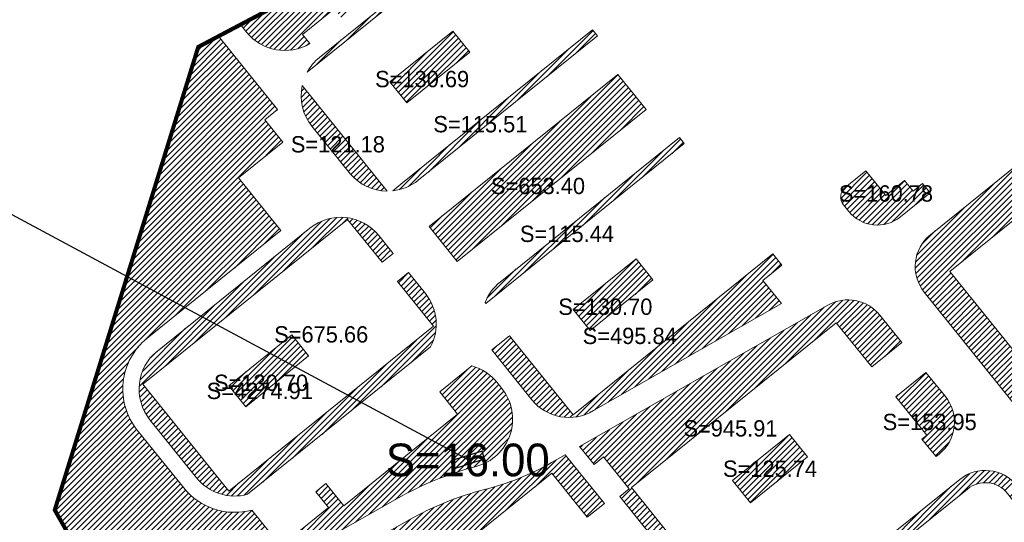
# Model space of a CAD drawing. Header units: millimetres. Extents: x 38389465 to 38395088, y 2473666 to 2480744.
# Tile 18 of 256: x 38390577 to 38390818, y 2475948 to 2476071. Entities that reach past the tile are written whole.
import ezdxf
from ezdxf.enums import TextEntityAlignment as Align

# ---------------------------------------------------------------- set-up
doc = ezdxf.new("R2010")
doc.units = ezdxf.units.MM
doc.header["$LTSCALE"] = 2
doc.linetypes.add('CENTER2', pattern=[1.125, 0.75, -0.125, 0.125, -0.125])
doc.layers.add('0核算', color=6, linetype='CONTINUOUS', plot=False)
doc.layers.add('MJZJ', color=7, linetype='CONTINUOUS')
doc.layers.add('w-用地红线', color=1, linetype='CONTINUOUS')
doc.layers.add('下沉式地面绿化', color=80, linetype='CONTINUOUS', lineweight=9)
doc.layers.add('普通地面绿化', color=122, linetype='CONTINUOUS', lineweight=9)
doc.styles.add('中等线体', font='txt', dxfattribs={"width": 0.8})
pattern_1 = [(45, (0, 0), (-0.7071067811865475, 0.7071067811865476), [])]

# ---------------------------------------------------------------- blocks, each defined once
blk = doc.blocks.new('A$C68DF6F3D')
at = {"layer": 'MJZJ', "linetype": 'ByBlock'}
h = blk.add_hatch(dxfattribs=at)
h.set_pattern_fill('411B', color=1, scale=2, style=0)
h.set_pattern_definition(pattern_1)
h.paths.add_polyline_path([(376.5268874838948, -206.3923183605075), (384.1620765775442, -204.0040370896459), (383.5650062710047, -202.0952398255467), (375.9298171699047, -204.4835211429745)])
at = {"layer": '0核算', "color": 1, "linetype": 'ByBlock', "flags": 128}
blk.add_lwpolyline([(379.9704824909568, -204.1435458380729), (0, 0)], dxfattribs=at)
blk.add_lwpolyline([(376.5268874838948, -206.3923183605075), (384.1620765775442, -204.0040370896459), (383.5650062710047, -202.0952398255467), (375.9298171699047, -204.4835211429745)], close=True, dxfattribs=at)
at = {"layer": 'MJZJ', "color": 1, "linetype": 'ByBlock', "style": '中等线体'}
blk.add_text('S=16.00', height=8, dxfattribs=at).set_placement((380.0459468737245, -204.2437791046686), align=Align.MIDDLE)

msp = doc.modelspace()

# ---------------------------------------------------------------- hatches: boundary and pattern name
at = {"layer": 'MJZJ', "linetype": 'ByBlock'}
h = msp.add_hatch(dxfattribs=at)
h.set_pattern_fill('411B', color=3, scale=2, style=0)
h.set_pattern_definition(pattern_1)
edge = h.paths.add_edge_path()
edge.add_line((38390631.34005174, 2476069.944626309), (38390666.07849577, 2476088.288727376))
edge.add_line((38390666.07849577, 2476088.288727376), (38390677.324361, 2476124.699305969))
edge.add_line((38390677.324361, 2476124.699305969), (38390653.54123808, 2476169.738526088))
edge.add_line((38390653.54123808, 2476169.738526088), (38390662.25423484, 2476197.978527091))
edge.add_line((38390662.25423484, 2476197.978527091), (38390662.19123472, 2476199.122527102))
edge.add_line((38390662.19123472, 2476199.122527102), (38390667.73116221, 2476217.075502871))
edge.add_line((38390667.73116221, 2476217.075502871), (38390669.1244325, 2476215.905454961))
edge.add_line((38390669.1244325, 2476215.905454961), (38390673.73735724, 2476230.934629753))
edge.add_line((38390673.73735724, 2476230.934629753), (38390684.55238882, 2476265.904147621))
edge.add_line((38390684.55238882, 2476265.904147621), (38390683.30312693, 2476266.256329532))
edge.add_line((38390683.30312693, 2476266.256329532), (38390682.94748154, 2476266.388326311))
edge.add_line((38390682.94748154, 2476266.388326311), (38390684.0182265, 2476269.860529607))
edge.add_line((38390684.0182265, 2476269.860529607), (38390686.67022552, 2476278.455529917))
edge.add_line((38390686.67022552, 2476278.455529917), (38390716.52949943, 2476375.227432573))
edge.add_line((38390716.52949943, 2476375.227432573), (38390735.4426615, 2476351.734827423))
edge.add_arc((38390730.76902674, 2476347.972230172), 5.999999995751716, -51.158692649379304, 38.83645474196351, ccw=False)
edge.add_line((38390734.53201981, 2476343.298914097), (38390733.90810137, 2476342.799180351))
edge.add_line((38390733.90810137, 2476342.799180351), (38390730.58608903, 2476346.925439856))
edge.add_line((38390730.58608903, 2476346.925439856), (38390707.99640361, 2476328.738700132))
edge.add_line((38390707.99640361, 2476328.738700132), (38390712.57391801, 2476323.052998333))
edge.add_line((38390712.57391801, 2476323.052998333), (38390707.19183677, 2476318.720076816))
edge.add_arc((38390717.22546127, 2476306.257076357), 16.00000003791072, 128.836600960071, 162.8522191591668)
edge.add_line((38390701.93670168, 2476310.974473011), (38390696.14264054, 2476292.196317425))
edge.add_arc((38390711.43140012, 2476287.478920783), 16.00000001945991, 162.8522191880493, 218.8364065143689)
edge.add_line((38390698.96836562, 2476277.445338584), (38390713.58324737, 2476259.291724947))
edge.add_arc((38390704.23597152, 2476251.766538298), 11.99999999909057, -51.04417968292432, 38.836406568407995, ccw=False)
edge.add_line((38390711.78062306, 2476242.434966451), (38390681.32866164, 2476217.919028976))
edge.add_arc((38390696.37901562, 2476199.224513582), 23.99995960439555, 128.8364250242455, 162.8031199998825)
edge.add_line((38390673.4519871, 2476206.320246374), (38390665.55609568, 2476180.789528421))
edge.add_arc((38390701.8595589, 2476169.561948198), 37.99999998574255, 162.8147187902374, 218.836619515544)
edge.add_line((38390672.2599406, 2476145.732080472), (38390695.31073672, 2476117.100164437))
edge.add_line((38390695.31073672, 2476117.100164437), (38390692.27276967, 2476114.654379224))
edge.add_line((38390692.27276967, 2476114.654379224), (38390688.76759505, 2476111.832457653))
edge.add_line((38390688.76759505, 2476111.832457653), (38390680.19930064, 2476104.9343461))
edge.add_arc((38390670.25746404, 2476098.214235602), 11.99999999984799, -51.16338315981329, 34.05643455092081, ccw=False)
edge.add_line((38390677.782685, 2476088.866987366), (38390656.1785263, 2476071.497837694))
edge.add_line((38390656.1785263, 2476071.497837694), (38390654.29680144, 2476073.835170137))
edge.add_line((38390654.29680144, 2476073.835170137), (38390646.50742901, 2476067.564151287))
edge.add_line((38390646.50742901, 2476067.564151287), (38390648.32679974, 2476065.304270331))
edge.add_arc((38390642.18290949, 2476075.612161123), 11.99999999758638, 218.8381118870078, 300.79653074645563, ccw=False)
edge.add_line((38390632.83585762, 2476068.086696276), (38390631.34005174, 2476069.944626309))
h = msp.add_hatch(dxfattribs=at)
h.set_pattern_fill('411B', color=3, scale=2, style=0)
h.set_pattern_definition(pattern_1)
edge = h.paths.add_edge_path()
edge.add_line((38390647.67122503, 2476058.334320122), (38390697.17914729, 2476098.191418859))
edge.add_line((38390697.17914729, 2476098.191418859), (38390698.68379418, 2476096.32244346))
edge.add_line((38390698.68379418, 2476096.32244346), (38390698.68379418, 2476096.322443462))
edge.add_line((38390698.68379418, 2476096.322443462), (38390703.04369624, 2476099.832463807))
edge.add_line((38390703.04369624, 2476099.832463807), (38390712.59969258, 2476087.962764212))
edge.add_line((38390712.59969258, 2476087.962764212), (38390714.47277269, 2476089.470730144))
edge.add_line((38390714.47277269, 2476089.470730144), (38390693.75447839, 2476115.205362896))
edge.add_line((38390693.75447839, 2476115.205362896), (38390692.58607231, 2476114.264710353))
edge.add_line((38390692.58607231, 2476114.264710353), (38390701.67905501, 2476102.970100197))
edge.add_line((38390701.67905501, 2476102.970100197), (38390650.65837501, 2476061.894727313))
edge.add_arc((38390658.18382871, 2476052.547638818), 12.00002153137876, 128.8379607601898, 151.1693371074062)
h = msp.add_hatch(dxfattribs=at)
h.set_pattern_fill('411B', color=3, scale=2, style=0)
h.set_pattern_definition(pattern_1)
edge = h.paths.add_edge_path()
edge.add_line((38390965.65789318, 2475966.297020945), (38390937.66389318, 2475938.789020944))
edge.add_line((38390937.66389318, 2475938.789020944), (38390827.95089318, 2475830.978020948))
edge.add_line((38390827.95089318, 2475830.978020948), (38390822.89489318, 2475826.010020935))
edge.add_line((38390822.89489318, 2475826.010020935), (38390813.34789318, 2475823.185020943))
edge.add_line((38390813.34789318, 2475823.185020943), (38390803.23289318, 2475818.213020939))
edge.add_line((38390803.23289318, 2475818.213020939), (38390796.54489318, 2475815.768020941))
edge.add_line((38390796.54489318, 2475815.768020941), (38390786.05289318, 2475813.379020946))
edge.add_line((38390786.05289318, 2475813.379020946), (38390780.09889318, 2475810.86402094))
edge.add_line((38390780.09889318, 2475810.86402094), (38390776.18089318, 2475809.209020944))
edge.add_line((38390776.18089318, 2475809.209020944), (38390772.06789318, 2475806.871020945))
edge.add_line((38390772.06789318, 2475806.871020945), (38390769.38489318, 2475805.871020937))
edge.add_line((38390769.38489318, 2475805.871020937), (38390769.32089318, 2475805.847020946))
edge.add_line((38390769.32089318, 2475805.847020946), (38390755.18389318, 2475799.326020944))
edge.add_line((38390755.18389318, 2475799.326020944), (38390755.02589318, 2475799.253020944))
edge.add_line((38390755.02589318, 2475799.253020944), (38390749.22289318, 2475797.617020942))
edge.add_line((38390749.22289318, 2475797.617020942), (38390747.29789317, 2475797.07402094))
edge.add_line((38390747.29789317, 2475797.07402094), (38390740.19289318, 2475797.099020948))
edge.add_line((38390740.19289318, 2475797.099020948), (38390731.36389318, 2475794.744020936))
edge.add_line((38390731.36389318, 2475794.744020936), (38390728.40589318, 2475795.625020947))
edge.add_line((38390728.40589318, 2475795.625020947), (38390728.39189318, 2475795.629020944))
edge.add_line((38390728.39189318, 2475795.629020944), (38390728.29989318, 2475795.634020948))
edge.add_line((38390728.29989318, 2475795.634020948), (38390728.26489318, 2475795.626020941))
edge.add_line((38390728.26489318, 2475795.626020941), (38390728.11589318, 2475795.591020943))
edge.add_line((38390728.11589318, 2475795.591020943), (38390719.91389317, 2475796.061020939))
edge.add_line((38390719.91389317, 2475796.061020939), (38390704.78689318, 2475801.507020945))
edge.add_line((38390704.78689318, 2475801.507020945), (38390693.22289318, 2475808.029020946))
edge.add_line((38390693.22289318, 2475808.029020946), (38390692.30089318, 2475808.296020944))
edge.add_line((38390692.30089318, 2475808.296020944), (38390689.40489318, 2475808.847020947))
edge.add_line((38390689.40489318, 2475808.847020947), (38390681.85889318, 2475810.017020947))
edge.add_line((38390681.85889318, 2475810.017020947), (38390680.47589318, 2475809.813020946))
edge.add_line((38390680.47589318, 2475809.813020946), (38390666.99789318, 2475809.643020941))
edge.add_line((38390666.99789318, 2475809.643020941), (38390666.36889318, 2475809.266020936))
edge.add_line((38390666.36889318, 2475809.266020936), (38390666.03007189, 2475809.293693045))
edge.add_line((38390666.03007189, 2475809.293693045), (38390680.02985618, 2475820.564529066))
edge.add_line((38390680.02985618, 2475820.564529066), (38390687.36698139, 2475811.450904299))
edge.add_line((38390687.36698139, 2475811.450904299), (38390700.68678404, 2475822.174306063))
edge.add_line((38390700.68678404, 2475822.174306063), (38390717.05412607, 2475801.844025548))
edge.add_line((38390717.05412607, 2475801.844025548), (38390731.68020837, 2475813.619076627))
edge.add_line((38390731.68020837, 2475813.619076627), (38390740.90934795, 2475802.155333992))
edge.add_arc((38390748.69872636, 2475808.426345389), 9.99999999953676, 218.8365722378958, 292.9498985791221)
edge.add_line((38390752.59798694, 2475799.217883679), (38390787.00956997, 2475813.789234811))
edge.add_arc((38390783.11030941, 2475822.997696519), 9.999999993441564, 292.9498984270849, 308.8365720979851)
edge.add_line((38390789.38132079, 2475815.208318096), (38390806.79244876, 2475829.225531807))
edge.add_line((38390806.79244876, 2475829.225531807), (38390808.81608971, 2475826.711917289))
edge.add_arc((38390813.48971678, 2475830.474524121), 6.000000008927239, 218.8365720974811, 299.682023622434)
edge.add_arc((38390786.74966661, 2475877.38901782), 60.0000000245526, 299.6820236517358, 314.4988784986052)
edge.add_line((38390828.80338481, 2475834.593167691), (38391089.50618766, 2476090.775067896))
edge.add_line((38391089.50618766, 2476090.775067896), (38391090.83189316, 2476089.301020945))
edge.add_line((38391090.83189316, 2476089.301020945), (38391090.32789318, 2476088.805020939))
edge.add_line((38391090.32789318, 2476088.805020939), (38391088.93889317, 2476087.441020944))
edge.add_line((38391088.93889317, 2476087.441020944), (38391087.84089318, 2476086.362020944))
edge.add_line((38391087.84089318, 2476086.362020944), (38391057.38589318, 2476056.435020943))
edge.add_line((38391057.38589318, 2476056.435020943), (38391048.79889318, 2476047.996020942))
edge.add_line((38391048.79889318, 2476047.996020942), (38390978.65689318, 2475979.070020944))
edge.add_line((38390978.65689318, 2475979.070020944), (38390965.65789318, 2475966.297020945))
h = msp.add_hatch(dxfattribs=at)
h.set_pattern_fill('411B', color=3, scale=2, style=0)
h.set_pattern_definition(pattern_1)
h.paths.add_polyline_path([(38390683.35635273, 2476068.318529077), (38390667.93300775, 2476055.902949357), (38390672.07228515, 2476050.760695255), (38390687.49531572, 2476063.177430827)])
h = msp.add_hatch(dxfattribs=at)
h.set_pattern_fill('411B', color=3, scale=2, style=0)
h.set_pattern_definition(pattern_1)
edge = h.paths.add_edge_path()
edge.add_line((38390670.6362357, 2476030.86282027), (38390668.61600245, 2476029.236405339))
edge.add_arc((38390667.32164694, 2476041.18593468), 12.01942626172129, 276.182092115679, 308.8961181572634)
edge.add_line((38390674.86876884, 2476031.831387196), (38390718.7954528, 2476067.195365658))
edge.add_line((38390718.7954528, 2476067.195365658), (38390717.60543351, 2476068.675981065))
edge.add_line((38390717.60543351, 2476068.675981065), (38390670.6362357, 2476030.86282027))
h = msp.add_hatch(dxfattribs=at)
h.set_pattern_fill('411B', color=3, scale=2, style=0)
h.set_pattern_definition(pattern_1)
edge = h.paths.add_edge_path()
edge.add_line((38390625.93524513, 2476067.090545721), (38390640.39068272, 2476049.135184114))
edge.add_line((38390640.39068272, 2476049.135184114), (38390637.27474651, 2476046.626628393))
edge.add_line((38390637.27474651, 2476046.626628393), (38390641.6644244, 2476041.174056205))
edge.add_line((38390641.6644244, 2476041.174056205), (38390630.83755591, 2476032.456893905))
edge.add_line((38390630.83755591, 2476032.456893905), (38390641.247206, 2476019.526672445))
edge.add_line((38390641.247206, 2476019.526672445), (38390608.45477389, 2475993.126629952))
edge.add_line((38390608.45477389, 2475993.126629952), (38390608.45199215, 2475993.122184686))
edge.add_arc((38390618.48561038, 2475980.659179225), 15.99999999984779, 128.8365722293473, 218.8365722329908)
edge.add_line((38390606.02260492, 2475970.62556099), (38390617.43605283, 2475956.448634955))
edge.add_arc((38390629.89905829, 2475966.482253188), 15.99999999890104, 218.8365722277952, 285.2527757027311)
edge.add_arc((38390634.10823236, 2475951.045852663), 7.353743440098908e-05, 5.654563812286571, 72.06656705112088)
edge.add_line((38390634.10825501, 2475951.045922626), (38390641.21717341, 2475942.226141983))
edge.add_line((38390641.21717341, 2475942.226141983), (38390652.90065316, 2475951.633389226))
edge.add_line((38390652.90065316, 2475951.633389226), (38390649.77267781, 2475955.518740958))
edge.add_line((38390649.77267781, 2475955.518740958), (38390652.26336409, 2475957.527265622))
edge.add_line((38390652.26336409, 2475957.527265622), (38390656.65200311, 2475952.076005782))
edge.add_line((38390656.65200311, 2475952.076005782), (38390684.53798915, 2475974.526151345))
edge.add_line((38390684.53798915, 2475974.526151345), (38390680.15299253, 2475979.972884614))
edge.add_line((38390680.15299253, 2475979.972884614), (38390687.9976034, 2475986.350174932))
edge.add_arc((38390684.84535844, 2475974.771601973), 12.00000000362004, 38.83657222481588, 74.77043609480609, ccw=False)
edge.add_line((38390694.19261254, 2475982.296815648), (38390695.35618434, 2475980.85151433))
edge.add_arc((38390686.00893024, 2475973.326300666), 11.99999999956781, -75.37094008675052, 38.83657215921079, ccw=False)
edge.add_arc((38390709.24446308, 2475884.308830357), 80.00000003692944, 104.6290599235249, 119.5050055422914)
edge.add_line((38390669.84449544, 2475953.933844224), (38390598.29284576, 2475913.443616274))
edge.add_arc((38390606.17283928, 2475899.518613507), 15.9999999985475, 119.5050055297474, 168.6365555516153)
edge.add_line((38390590.48648595, 2475902.67112347), (38390590.13108313, 2475900.902699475))
edge.add_line((38390590.13108313, 2475900.902699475), (38390582.75265326, 2475914.650517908))
edge.add_line((38390582.75265326, 2475914.650517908), (38390600.71765207, 2475924.884519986))
edge.add_line((38390600.71765207, 2475924.884519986), (38390585.81215804, 2475951.050113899))
edge.add_line((38390585.81215804, 2475951.050113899), (38390620.46225046, 2476062.799522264))
edge.add_line((38390620.46225046, 2476062.799522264), (38390620.46249872, 2476062.799722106))
edge.add_line((38390620.46249872, 2476062.799722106), (38390620.98125027, 2476064.474522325))
edge.add_line((38390620.98125027, 2476064.474522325), (38390625.93524513, 2476067.090545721))
h = msp.add_hatch(dxfattribs=at)
h.set_pattern_fill('411B', color=3, scale=2, style=0)
h.set_pattern_definition(pattern_1)
h.paths.add_polyline_path([(38390677.55310488, 2476020.512495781), (38390684.45086271, 2476011.944364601), (38390730.7214974, 2476049.195428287), (38390723.82361649, 2476057.763439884)])
h = msp.add_hatch(dxfattribs=at)
h.set_pattern_fill('411B', color=3, scale=2, style=0)
h.set_pattern_definition(pattern_1)
edge = h.paths.add_edge_path()
edge.add_line((38390838.49458633, 2475955.198253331), (38390858.04706383, 2475970.939410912))
edge.add_line((38390858.04706383, 2475970.939410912), (38390848.32692907, 2475983.013030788))
edge.add_line((38390848.32692907, 2475983.013030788), (38390835.0814749, 2475972.349307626))
edge.add_line((38390835.0814749, 2475972.349307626), (38390805.16704272, 2476009.506763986))
edge.add_line((38390805.16704272, 2476009.506763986), (38390853.30528417, 2476048.261520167))
edge.add_line((38390853.30528417, 2476048.261520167), (38390867.04054586, 2476031.200611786))
edge.add_line((38390867.04054586, 2476031.200611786), (38390871.32459528, 2476034.649557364))
edge.add_line((38390871.32459528, 2476034.649557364), (38390857.58935939, 2476051.710433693))
edge.add_arc((38390849.79998097, 2476045.439422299), 10.00000000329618, 38.83657219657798, 128.8365721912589)
edge.add_line((38390843.52896958, 2476053.228800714), (38390800.3785086, 2476018.489567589))
edge.add_arc((38390806.64951999, 2476010.700189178), 9.99999999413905, 128.8365722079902, 218.8365722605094)
edge.add_line((38390798.86014158, 2476004.429177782), (38390838.4920875, 2475955.201357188))
edge.add_line((38390838.4920875, 2475955.201357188), (38390838.49458633, 2475955.198253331))
h = msp.add_hatch(dxfattribs=at)
h.set_pattern_fill('411B', color=3, scale=2, style=0)
h.set_pattern_definition(pattern_1)
edge = h.paths.add_edge_path()
edge.add_arc((38390658.18343133, 2476052.547467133), 11.99958473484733, 168.1432796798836, 218.7316326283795)
edge.add_line((38390648.82273412, 2476045.039645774), (38390658.25167014, 2476033.319510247))
edge.add_arc((38390667.32980252, 2476041.167269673), 11.99999231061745, 220.8423814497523, 269.6050897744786)
edge.add_line((38390667.24709342, 2476029.167562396), (38390646.43986414, 2476055.01296166))
h = msp.add_hatch(dxfattribs=at)
h.set_pattern_fill('411B', color=3, scale=2, style=0)
h.set_pattern_definition(pattern_1)
edge = h.paths.add_edge_path()
edge.add_line((38390691.45143066, 2476001.661040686), (38390691.26741456, 2476001.889602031))
edge.add_arc((38390702.45725355, 2475997.555146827), 11.99999993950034, 128.8364556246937, 158.8258067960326, ccw=False)
edge.add_line((38390694.93205894, 2476006.902416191), (38390738.86240546, 2476042.269366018))
edge.add_line((38390738.86240546, 2476042.269366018), (38390740.05563578, 2476040.790589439))
edge.add_line((38390740.05563578, 2476040.790589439), (38390691.45143066, 2476001.661040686))
h = msp.add_hatch(dxfattribs=at)
h.set_pattern_fill('411B', color=3, scale=2, style=0)
h.set_pattern_definition(pattern_1)
edge = h.paths.add_edge_path()
edge.add_line((38390784.57002029, 2476034.133966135), (38390789.46134253, 2476028.058355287))
edge.add_line((38390789.46134253, 2476028.058355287), (38390794.05447702, 2476031.756152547))
edge.add_line((38390794.05447702, 2476031.756152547), (38390796.12360884, 2476029.185968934))
edge.add_line((38390796.12360884, 2476029.185968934), (38390798.46316286, 2476031.069465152))
edge.add_line((38390798.46316286, 2476031.069465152), (38390800.34464651, 2476028.732458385))
edge.add_line((38390800.34464651, 2476028.732458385), (38390793.02314892, 2476022.838114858))
edge.add_arc((38390787.37923288, 2476029.848550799), 9.000000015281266, 218.8365937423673, 308.83661936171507, ccw=False)
edge.add_line((38390780.36879442, 2476024.204637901), (38390779.05167576, 2476025.839924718))
edge.add_arc((38390781.3884934, 2476027.721224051), 3.000000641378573, 128.8076955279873, 218.8364621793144, ccw=False)
edge.add_line((38390779.50836755, 2476030.058985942), (38390784.57002029, 2476034.133966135))
h = msp.add_hatch(dxfattribs=at)
h.set_pattern_fill('411B', color=3, scale=2, style=0)
h.set_pattern_definition(pattern_1)
edge = h.paths.add_edge_path()
edge.add_line((38390677.92584137, 2475991.01519552), (38390633.07120969, 2475954.901170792))
edge.add_arc((38390629.90426612, 2475966.475732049), 11.99999999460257, 218.8365722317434, 285.30231157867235, ccw=False)
edge.add_line((38390620.55701202, 2475958.950518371), (38390609.14369243, 2475973.127285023))
edge.add_arc((38390618.49094653, 2475980.652498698), 12.00000000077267, 128.8365722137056, 218.836572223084, ccw=False)
edge.add_line((38390610.96573286, 2475989.999752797), (38390648.35315587, 2476020.099324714))
edge.add_arc((38390655.87836953, 2476010.752070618), 11.99999999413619, 38.83657220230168, 128.8365721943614, ccw=False)
edge.add_line((38390665.22562363, 2476018.277284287), (38390668.73210759, 2476013.921793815))
edge.add_line((38390668.73210759, 2476013.921793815), (38390666.01108187, 2476011.731171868))
edge.add_line((38390666.01108187, 2476011.731171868), (38390657.54304911, 2476022.247823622))
edge.add_line((38390657.54304911, 2476022.247823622), (38390607.38477084, 2475981.866642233))
edge.add_line((38390607.38477084, 2475981.866642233), (38390628.45544616, 2475955.694359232))
edge.add_line((38390628.45544616, 2475955.694359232), (38390678.61525968, 2475996.074551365))
edge.add_line((38390678.61525968, 2475996.074551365), (38390669.77297547, 2476007.056970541))
edge.add_line((38390669.77297547, 2476007.056970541), (38390672.49471446, 2476009.248166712))
edge.add_line((38390672.49471446, 2476009.248166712), (38390676.63894322, 2476004.100517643))
edge.add_arc((38390667.29168912, 2475996.575303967), 12.00000000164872, -27.602995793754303, 38.83657222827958, ccw=False)
edge.add_line((38390677.92584137, 2475991.015195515), (38390677.92584137, 2475991.01519552))
h = msp.add_hatch(dxfattribs=at)
h.set_pattern_fill('411B', color=3, scale=2, style=0)
h.set_pattern_definition(pattern_1)
edge = h.paths.add_edge_path()
edge.add_line((38390694.48643836, 2475991.509781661), (38390697.21789993, 2475993.708692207))
edge.add_line((38390697.21789993, 2475993.708692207), (38390712.84502876, 2475974.33412023))
edge.add_line((38390712.84502876, 2475974.33412023), (38390761.78135699, 2476013.805149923))
edge.add_line((38390761.78135699, 2476013.805149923), (38390764.01240293, 2476011.033875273))
edge.add_line((38390764.01240293, 2476011.033875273), (38390759.33873419, 2476007.271354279))
edge.add_line((38390759.33873419, 2476007.271354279), (38390763.8771603, 2476001.644596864))
edge.add_line((38390763.8771603, 2476001.644596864), (38390717.8236756, 2475975.409508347))
edge.add_arc((38390711.79545038, 2475985.308140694), 11.58975502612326, 218.6006416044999, 301.3412379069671, ccw=False)
edge.add_line((38390702.73790053, 2475978.077427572), (38390692.92049853, 2475990.249078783))
edge.add_line((38390692.92049853, 2475990.249078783), (38390694.48643836, 2475991.509781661))
h = msp.add_hatch(dxfattribs=at)
h.set_pattern_fill('411B', color=3, scale=2, style=0)
h.set_pattern_definition(pattern_1)
h.paths.add_polyline_path([(38390728.25659078, 2476012.546944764), (38390712.83291708, 2476000.13168338), (38390716.9725232, 2475994.989110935), (38390732.39555379, 2476007.405846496)])
h = msp.add_hatch(dxfattribs=at)
h.set_pattern_fill('411B', color=3, scale=2, style=0)
h.set_pattern_definition(pattern_1)
edge = h.paths.add_edge_path()
edge.add_line((38390775.23712399, 2476001.222991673), (38390714.42705768, 2475966.581585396))
edge.add_line((38390714.42705768, 2475966.581585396), (38390717.97973941, 2475962.168154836))
edge.add_line((38390717.97973941, 2475962.168154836), (38390720.31682602, 2475964.049668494))
edge.add_line((38390720.31682602, 2475964.049668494), (38390726.58781798, 2475956.260274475))
edge.add_line((38390726.58781798, 2475956.260274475), (38390724.25102876, 2475954.379000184))
edge.add_line((38390724.25102876, 2475954.379000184), (38390744.61719892, 2475929.081523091))
edge.add_line((38390744.61719892, 2475929.081523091), (38390749.03331785, 2475929.336045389))
edge.add_line((38390749.03331785, 2475929.336045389), (38390727.11893155, 2475956.556356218))
edge.add_line((38390727.11893155, 2475956.556356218), (38390777.28230523, 2475996.941905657))
edge.add_line((38390777.28230523, 2475996.941905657), (38390785.99913508, 2475986.114510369))
edge.add_line((38390785.99913508, 2475986.114510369), (38390793.39776295, 2475992.070897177))
edge.add_line((38390793.39776295, 2475992.070897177), (38390787.97633997, 2475998.804980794))
edge.add_arc((38390780.18696155, 2475992.533969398), 10.00000000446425, 38.83657220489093, 119.6686792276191)
edge.add_line((38390775.23712398, 2476001.222991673), (38390775.23712399, 2476001.222991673))
h = msp.add_hatch(dxfattribs=at)
h.set_pattern_fill('411B', color=3, scale=2, style=0)
h.set_pattern_definition(pattern_1)
h.paths.add_polyline_path([(38390643.88723619, 2475993.922474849), (38390628.46620181, 2475981.507269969), (38390632.60399459, 2475976.363615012), (38390648.02702519, 2475988.780350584)])
h = msp.add_hatch(dxfattribs=at)
h.set_pattern_fill('411B', color=3, scale=2, style=0)
h.set_pattern_definition(pattern_1)
edge = h.paths.add_edge_path()
edge.add_line((38390804.05853701, 2475978.82885925), (38390799.29249061, 2475984.748883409))
edge.add_line((38390799.29249061, 2475984.748883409), (38390791.89395301, 2475978.792523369))
edge.add_line((38390791.89395301, 2475978.792523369), (38390799.48130268, 2475969.368056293))
edge.add_line((38390799.48130268, 2475969.368056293), (38390798.31250886, 2475968.427096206))
edge.add_line((38390798.31250886, 2475968.427096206), (38390800.50790732, 2475965.700127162))
edge.add_line((38390800.50790732, 2475965.700127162), (38390801.76087876, 2475964.14377448))
edge.add_line((38390801.76087876, 2475964.14377448), (38390802.54043957, 2475964.771374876))
edge.add_arc((38390796.27204067, 2475972.559025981), 9.99701627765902, 308.8311173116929, 398.8416711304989)
edge.add_line((38390804.05853701, 2475978.828859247), (38390804.05853701, 2475978.82885925))
h = msp.add_hatch(dxfattribs=at)
h.set_pattern_fill('411B', color=3, scale=2, style=0)
h.set_pattern_definition(pattern_1)
h.paths.add_polyline_path([(38390751.89390155, 2475958.272847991), (38390765.88541662, 2475969.53698437), (38390770.27514938, 2475964.084368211), (38390756.28363431, 2475952.820231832)])
h = msp.add_hatch(dxfattribs=at)
h.set_pattern_fill('411B', color=3, scale=2, style=0)
h.set_pattern_definition(pattern_1)
edge = h.paths.add_edge_path()
edge.add_arc((38390681.33902765, 2475899.532340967), 10.24040755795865, 271.9460574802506, 303.90095765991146, ccw=False)
edge.add_line((38390681.68677735, 2475889.297839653), (38390676.27338917, 2475889.111962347))
edge.add_line((38390676.27338917, 2475889.111962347), (38390656.36120815, 2475913.844758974))
edge.add_line((38390656.36120815, 2475913.844758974), (38390658.69800575, 2475915.726039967))
edge.add_line((38390658.69800575, 2475915.726039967), (38390652.42701377, 2475923.515434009))
edge.add_line((38390652.42701377, 2475923.515434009), (38390650.090317, 2475921.634234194))
edge.add_line((38390650.090317, 2475921.634234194), (38390642.22696009, 2475931.401874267))
edge.add_line((38390642.22696009, 2475931.401874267), (38390672.80473097, 2475948.705471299))
edge.add_arc((38390709.24970101, 2475884.302333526), 73.99999997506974, 104.20187584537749, 119.50500554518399, ccw=False)
edge.add_arc((38390674.90222339, 2476020.023558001), 65.99999999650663, 284.2018759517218, 299.6686793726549)
edge.add_line((38390707.57115146, 2475962.676011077), (38390710.90659352, 2475964.57609786))
edge.add_line((38390710.90659352, 2475964.57609786), (38390720.50944789, 2475952.647898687))
edge.add_line((38390720.50944789, 2475952.647898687), (38390716.302703, 2475949.261165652))
edge.add_line((38390716.302703, 2475949.261165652), (38390707.61925302, 2475960.047064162))
edge.add_line((38390707.61925302, 2475960.047064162), (38390657.45572457, 2475919.661656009))
edge.add_line((38390657.45572457, 2475919.661656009), (38390679.65606295, 2475892.086185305))
edge.add_line((38390679.65606295, 2475892.086185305), (38390683.62817015, 2475895.284005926))
edge.add_line((38390683.62817015, 2475895.284005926), (38390687.05070695, 2475891.032772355))
h = msp.add_hatch(dxfattribs=at)
h.set_pattern_fill('411B', color=3, scale=2, style=0)
h.set_pattern_definition(pattern_1)
edge = h.paths.add_edge_path()
edge.add_arc((38390813.82790872, 2475950.747582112), 10.00000000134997, 38.8889292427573, 128.8365722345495)
edge.add_line((38390807.55689733, 2475958.536960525), (38390766.77384225, 2475925.703659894))
edge.add_arc((38390755.48602173, 2475939.724541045), 18.00000000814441, 273.2985838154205, 308.83657222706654, ccw=False)
edge.add_line((38390756.52173005, 2475921.754362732), (38390750.78237548, 2475921.423575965))
edge.add_line((38390750.78237548, 2475921.423575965), (38390764.83390743, 2475903.969820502))
edge.add_line((38390764.83390743, 2475903.969820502), (38390767.17069236, 2475905.851093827))
edge.add_line((38390767.17069236, 2475905.851093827), (38390756.75629406, 2475918.762903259))
edge.add_line((38390756.75629406, 2475918.762903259), (38390757.65407666, 2475918.814646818))
edge.add_arc((38390756.61836834, 2475936.784825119), 17.99999999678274, 273.2985838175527, 308.8365722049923)
edge.add_line((38390767.90618885, 2475922.763943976), (38390809.43817375, 2475956.20018724))
edge.add_arc((38390813.82788173, 2475950.747622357), 6.999999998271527, 38.83875100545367, 128.8365722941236, ccw=False)
edge.add_line((38390819.2802797, 2475955.13753768), (38390873.86055782, 2475887.34730134))
edge.add_arc((38390870.65277684, 2475889.736891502), 3.999999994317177, 323.3162632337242, 398.8387511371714)
edge.add_line((38390873.7684328, 2475892.245414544), (38390821.61733074, 2475957.018546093))
edge.add_line((38390821.61733074, 2475957.018546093), (38390821.61155342, 2475957.025708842))

# ---------------------------------------------------------------- linework, layer by layer
at = {"layer": 'w-用地红线', "linetype": 'CENTER2', "ltscale": 10, "const_width": 1, "flags": 128}
msp.add_lwpolyline([(38390933.16626956, 2476279.843517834), (38390933.17726956, 2476279.852517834), (38390933.68226956, 2476280.259517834), (38390950.59326956, 2476259.253517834), (38391037.82726955, 2476150.898517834), (38391055.04526956, 2476129.983517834), (38391072.71526956, 2476109.449517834), (38391090.83026955, 2476089.307517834), (38391090.32626955, 2476088.811517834), (38391088.93726955, 2476087.447517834), (38391087.83926956, 2476086.368517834), (38391057.38426956, 2476056.441517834), (38391048.79726955, 2476048.002517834), (38390978.65526956, 2475979.076517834), (38390965.65626956, 2475966.303517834), (38390937.66226956, 2475938.795517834), (38390827.94926956, 2475830.984517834), (38390822.89326955, 2475826.016517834), (38390813.34626956, 2475823.191517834), (38390803.23126955, 2475818.219517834), (38390796.54326955, 2475815.774517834), (38390786.05126955, 2475813.385517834), (38390780.09726956, 2475810.870517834), (38390776.17926955, 2475809.215517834), (38390772.06626955, 2475806.877517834), (38390769.38326956, 2475805.877517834), (38390769.31926955, 2475805.853517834), (38390755.18226956, 2475799.332517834), (38390755.02426956, 2475799.259517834), (38390749.22126956, 2475797.623517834), (38390747.29626956, 2475797.080517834), (38390740.19126955, 2475797.105517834), (38390731.36226956, 2475794.750517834), (38390728.40426955, 2475795.631517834), (38390728.39026956, 2475795.635517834), (38390728.29826955, 2475795.640517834), (38390728.26326956, 2475795.632517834), (38390728.11426955, 2475795.597517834), (38390719.91226956, 2475796.067517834), (38390704.78526956, 2475801.513517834), (38390693.22126956, 2475808.035517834), (38390692.29926956, 2475808.302517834), (38390689.40326956, 2475808.853517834), (38390681.85726956, 2475810.023517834), (38390680.47426955, 2475809.819517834), (38390666.99626955, 2475809.649517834), (38390666.36726955, 2475809.272517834), (38390662.70626955, 2475809.571517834), (38390662.87026956, 2475808.826517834), (38390662.73326956, 2475807.922517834), (38390662.72026955, 2475807.837517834), (38390662.59926955, 2475807.370517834), (38390661.91026956, 2475807.143517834), (38390658.88426956, 2475808.380517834), (38390652.67826956, 2475810.917517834), (38390639.96126956, 2475816.115517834), (38390636.56526955, 2475818.849517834), (38390633.58226956, 2475821.250517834), (38390633.31226955, 2475821.277517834), (38390623.31826956, 2475818.467517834), (38390611.76526956, 2475814.084517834), (38390606.53226955, 2475815.107517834), (38390602.19426955, 2475815.956517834), (38390594.83226956, 2475822.982517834), (38390591.34226955, 2475825.754517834), (38390590.53526956, 2475827.205517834), (38390584.50726955, 2475827.835517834), (38390579.93626956, 2475829.717517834), (38390577.38126956, 2475833.953517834), (38390577.78526956, 2475841.685517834), (38390579.40226956, 2475853.078517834), (38390583.66726956, 2475883.419517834), (38390585.12226956, 2475889.391517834), (38390586.22226956, 2475893.907517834), (38390587.90326956, 2475897.503517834), (38390589.02526955, 2475897.725517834), (38390591.57044417, 2475898.227552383), (38390582.75626758, 2475914.650517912), (38390600.7212664, 2475924.884519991), (38390585.81326337, 2475951.054518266), (38390620.46225045, 2476062.799522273), (38390620.98125025, 2476064.474522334), (38390666.07824749, 2476088.288527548), (38390677.32424328, 2476124.699528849), (38390653.54123808, 2476169.738526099), (38390662.25423481, 2476197.978527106), (38390662.19123468, 2476199.122527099), (38390667.73116221, 2476217.075502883), (38390669.12443249, 2476215.905454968), (38390673.73735896, 2476230.934633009), (38390684.5523888, 2476265.904147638), (38390683.30312692, 2476266.256329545), (38390682.94748151, 2476266.38832633), (38390684.0182265, 2476269.860529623), (38390686.6702255, 2476278.455529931), (38390719.86221307, 2476386.028533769), (38390755.50520894, 2476421.671537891), (38390791.14820482, 2476457.313542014), (38390858.55541021, 2476370.539317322), (38390909.55422195, 2476309.172555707), (38390933.16622534, 2476279.843558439)], close=True, dxfattribs=at)
at = {"layer": '下沉式地面绿化', "linetype": 'ByBlock', "flags": 128}
for points in [[(38390647.67122503, 2476058.334320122), (38390647.67122503, 2476058.334320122), (38390697.17914729, 2476098.191418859), (38390698.68379418, 2476096.32244346), (38390698.68379418, 2476096.322443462), (38390703.04369624, 2476099.832463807), (38390712.59969258, 2476087.962764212), (38390714.47277269, 2476089.470730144), (38390693.75447839, 2476115.205362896), (38390693.75447839, 2476115.205362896), (38390693.75447839, 2476115.205362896), (38390692.58607231, 2476114.264710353), (38390701.67905501, 2476102.970100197), (38390650.65837501, 2476061.894727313, 0.09774856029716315), (38390647.67122503, 2476058.334320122, 0.09775405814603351)], [(38390670.6362357, 2476030.86282027), (38390668.61600245, 2476029.236405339, 0.1437193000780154), (38390674.86876884, 2476031.831387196), (38390718.7954528, 2476067.195365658), (38390717.60543351, 2476068.675981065)], [(38390838.49458633, 2475955.198253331), (38390858.04706383, 2475970.939410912), (38390848.32692907, 2475983.013030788), (38390835.0814749, 2475972.349307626), (38390805.16704272, 2476009.506763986), (38390853.30528417, 2476048.261520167), (38390867.04054586, 2476031.200611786), (38390871.32459528, 2476034.649557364), (38390857.58935939, 2476051.710433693, 0.41421356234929), (38390843.52896958, 2476053.228800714), (38390800.3785086, 2476018.489567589, 0.4142135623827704), (38390798.86014158, 2476004.429177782), (38390838.4920875, 2475955.201357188)], [(38390646.43986414, 2476055.01296166, 0.224389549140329), (38390648.82273412, 2476045.039645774), (38390658.25167014, 2476033.319510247, 0.216037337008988), (38390667.24709342, 2476029.167562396)], [(38390691.45143066, 2476001.661040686), (38390691.26741456, 2476001.889602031, -0.1316052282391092), (38390694.93205894, 2476006.902416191), (38390738.86240546, 2476042.269366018), (38390740.05563578, 2476040.790589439)], [(38390677.92584137, 2475991.01519552), (38390633.07120969, 2475954.901170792, -0.298425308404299), (38390620.55701202, 2475958.950518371), (38390609.14369243, 2475973.127285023, -0.4142135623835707), (38390610.96573286, 2475989.999752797), (38390648.35315587, 2476020.099324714, -0.4142135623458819), (38390665.22562363, 2476018.277284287), (38390668.73210759, 2476013.921793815), (38390666.01108187, 2476011.731171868), (38390657.54304911, 2476022.247823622), (38390607.38477084, 2475981.866642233), (38390628.45544616, 2475955.694359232), (38390678.61525968, 2475996.074551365), (38390669.77297547, 2476007.056970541), (38390672.49471446, 2476009.248166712), (38390676.63894322, 2476004.100517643, -0.2983009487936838), (38390677.92584137, 2475991.015195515)], [(38390694.48643836, 2475991.509781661), (38390697.21789993, 2475993.708692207), (38390712.84502876, 2475974.33412023), (38390761.78135699, 2476013.805149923), (38390764.01240293, 2476011.033875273), (38390759.33873419, 2476007.271354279), (38390763.8771603, 2476001.644596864), (38390717.8236756, 2475975.409508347, -0.3775723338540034), (38390702.73790053, 2475978.077427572), (38390692.92049853, 2475990.249078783)], [(38390775.23712399, 2476001.222991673), (38390714.42705768, 2475966.581585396), (38390717.97973941, 2475962.168154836), (38390720.31682602, 2475964.049668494), (38390726.58781798, 2475956.260274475), (38390724.25102876, 2475954.379000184), (38390744.61719892, 2475929.081523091), (38390749.03331785, 2475929.336045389), (38390727.11893155, 2475956.556356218), (38390777.28230523, 2475996.941905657), (38390785.99913508, 2475986.114510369), (38390793.39776295, 2475992.070897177), (38390787.97633997, 2475998.804980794, 0.3680874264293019), (38390775.23712398, 2476001.222991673)], [(38390804.05853701, 2475978.82885925), (38390799.29249061, 2475984.748883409), (38390791.89395301, 2475978.792523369), (38390799.48130268, 2475969.368056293), (38390798.31250886, 2475968.427096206), (38390800.50790732, 2475965.700127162), (38390801.76087876, 2475964.14377448), (38390802.54043957, 2475964.771374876, 0.4142675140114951), (38390804.05853701, 2475978.828859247)], [(38390687.05070695, 2475891.032772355, -0.1403401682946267), (38390681.68677735, 2475889.297839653), (38390676.27338917, 2475889.111962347), (38390656.36120815, 2475913.844758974), (38390658.69800575, 2475915.726039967), (38390652.42701377, 2475923.515434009), (38390650.090317, 2475921.634234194), (38390642.22696009, 2475931.401874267), (38390672.80473097, 2475948.705471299, -0.06687191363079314), (38390691.09460576, 2475956.04069504, 0.06758930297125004), (38390707.57115146, 2475962.676011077), (38390710.90659352, 2475964.57609786), (38390720.50944789, 2475952.647898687), (38390716.302703, 2475949.261165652), (38390707.61925302, 2475960.047064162), (38390657.45572457, 2475919.661656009), (38390679.65606295, 2475892.086185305), (38390683.62817015, 2475895.284005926)]]:
    msp.add_lwpolyline(points, format="xyb", close=True, dxfattribs=at)
for points in [[(38390654.29680144, 2476073.835170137), (38390646.50742901, 2476067.564151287), (38390648.32679974, 2476065.304270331, -0.3736778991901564), (38390632.83585762, 2476068.086696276), (38390631.34005174, 2476069.944626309), (38390666.07849577, 2476088.288727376)], [(38390600.71765207, 2475924.884519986), (38390585.81215804, 2475951.050113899), (38390620.46225046, 2476062.799522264), (38390620.46249872, 2476062.799722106), (38390620.98125027, 2476064.474522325), (38390625.93524513, 2476067.090545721), (38390640.39068272, 2476049.135184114), (38390637.27474651, 2476046.626628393), (38390641.6644244, 2476041.174056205), (38390630.83755591, 2476032.456893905), (38390641.247206, 2476019.526672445), (38390608.45477389, 2475993.126629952), (38390608.45199215, 2475993.122184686, 0.4142135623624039), (38390606.02260492, 2475970.62556099), (38390617.43605283, 2475956.448634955, 0.2981899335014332), (38390634.10830554, 2475951.045859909, 0.2981821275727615), (38390634.10825501, 2475951.045922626), (38390641.21717341, 2475942.226141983), (38390652.90065316, 2475951.633389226), (38390649.77267781, 2475955.518740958), (38390652.26336409, 2475957.527265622), (38390656.65200311, 2475952.076005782), (38390684.53798915, 2475974.526151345), (38390680.15299253, 2475979.972884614), (38390687.9976034, 2475986.350174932, -0.1580886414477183), (38390694.19261254, 2475982.296815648), (38390695.35618434, 2475980.85151433, -0.5441286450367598), (38390689.03965191, 2475961.715326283, 0.06499986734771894), (38390669.84449544, 2475953.933844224), (38390598.29284576, 2475913.443616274, 0.2177224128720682)]]:
    msp.add_lwpolyline(points, format="xyb", dxfattribs=at)
for points in [[(38390683.35635273, 2476068.318529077), (38390667.93300775, 2476055.902949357), (38390672.07228515, 2476050.760695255), (38390672.07228515, 2476050.760695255), (38390672.07228515, 2476050.760695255), (38390687.49531572, 2476063.177430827)], [(38390728.25659078, 2476012.546944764), (38390712.83291708, 2476000.13168338), (38390716.9725232, 2475994.989110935), (38390716.9725232, 2475994.989110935), (38390716.9725232, 2475994.989110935), (38390732.39555379, 2476007.405846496)], [(38390643.88723619, 2475993.922474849), (38390628.46620181, 2475981.507269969), (38390632.60399459, 2475976.363615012), (38390632.60399459, 2475976.363615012), (38390632.60399459, 2475976.363615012), (38390648.02702519, 2475988.780350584)], [(38390751.89390155, 2475958.272847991), (38390765.88541662, 2475969.53698437), (38390770.27514938, 2475964.084368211), (38390756.28363431, 2475952.820231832)]]:
    msp.add_lwpolyline(points, close=True, dxfattribs=at)
at = {"layer": '普通地面绿化', "linetype": 'ByBlock', "flags": 128}
for points in [[(38390677.55310488, 2476020.512495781), (38390684.45086271, 2476011.944364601, 0.2928708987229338), (38390684.45086271, 2476011.944364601), (38390684.45086271, 2476011.944364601, 0.6415621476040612), (38390684.45086271, 2476011.944364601), (38390684.45086271, 2476011.944364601), (38390730.7214974, 2476049.195428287, -0.01232747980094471), (38390730.7214974, 2476049.195428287), (38390730.7214974, 2476049.195428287, 0.06649428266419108), (38390730.7214974, 2476049.195428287), (38390723.82361649, 2476057.763439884)], [(38390784.57002029, 2476034.133966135), (38390789.46134253, 2476028.058355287), (38390794.05447702, 2476031.756152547), (38390796.12360884, 2476029.185968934), (38390798.46316286, 2476031.069465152), (38390800.34464651, 2476028.732458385), (38390793.02314892, 2476022.838114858, -0.4142136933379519), (38390780.36879442, 2476024.204637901, 8.025341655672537e-07), (38390779.05167576, 2476025.839924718, -0.4143606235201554), (38390779.50836755, 2476030.058985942)], [(38390821.61155342, 2475957.025708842, 0.4139459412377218), (38390807.55689733, 2475958.536960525), (38390766.77384225, 2475925.703659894, -0.1563186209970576), (38390756.52173005, 2475921.754362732), (38390750.78237548, 2475921.423575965), (38390764.83390743, 2475903.969820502), (38390767.17069236, 2475905.851093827), (38390756.75629406, 2475918.762903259), (38390757.65407666, 2475918.814646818, 0.1563186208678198), (38390767.90618885, 2475922.763943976), (38390767.90618885, 2475922.763943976), (38390809.43817375, 2475956.20018724, -0.4142024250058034), (38390819.2802797, 2475955.13753768), (38390873.86055782, 2475887.34730134, 0.3419987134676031), (38390873.7684328, 2475892.245414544), (38390821.61733074, 2475957.018546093)]]:
    msp.add_lwpolyline(points, format="xyb", close=True, dxfattribs=at)

# ---------------------------------------------------------------- block references
at = {"layer": '0核算', "color": 1, "linetype": 'ByBlock'}
msp.add_blockref('A$C68DF6F3D', (38390306.96545299, 2476167.567855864), dxfattribs=at)

# ---------------------------------------------------------------- texts
at = {"layer": 'MJZJ', "color": 7, "linetype": 'ByBlock', "style": '中等线体'}
for s, p in [('S=130.69', (38390675.83358861, 2476056.613499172)), ('S=115.51', (38390690.10437866, 2476045.560391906)), ('S=121.18', (38390655.19034046, 2476040.634920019)), ('S=653.40', (38390704.22882041, 2476030.434497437)), ('S=160.78', (38390789.49692447, 2476028.587802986)), ('S=115.44', (38390711.31378908, 2476018.702602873)), ('S=130.70', (38390720.73377188, 2476000.841967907)), ('S=675.66', (38390651.10685045, 2475994.078101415)), ('S=495.84', (38390726.70410962, 2475993.704358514)), ('S=4274.91', (38390636.05933708, 2475980.234223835)), ('S=130.70', (38390636.36540783, 2475982.216823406)), ('S=945.91', (38390751.3901221, 2475971.056491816)), ('S=153.95', (38390800.21183942, 2475972.62328381)), ('S=125.74', (38390761.08452547, 2475961.178608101))]:
    msp.add_text(s, height=4, dxfattribs=at).set_placement(p, align=Align.MIDDLE)

doc.saveas('drawing.dxf')
